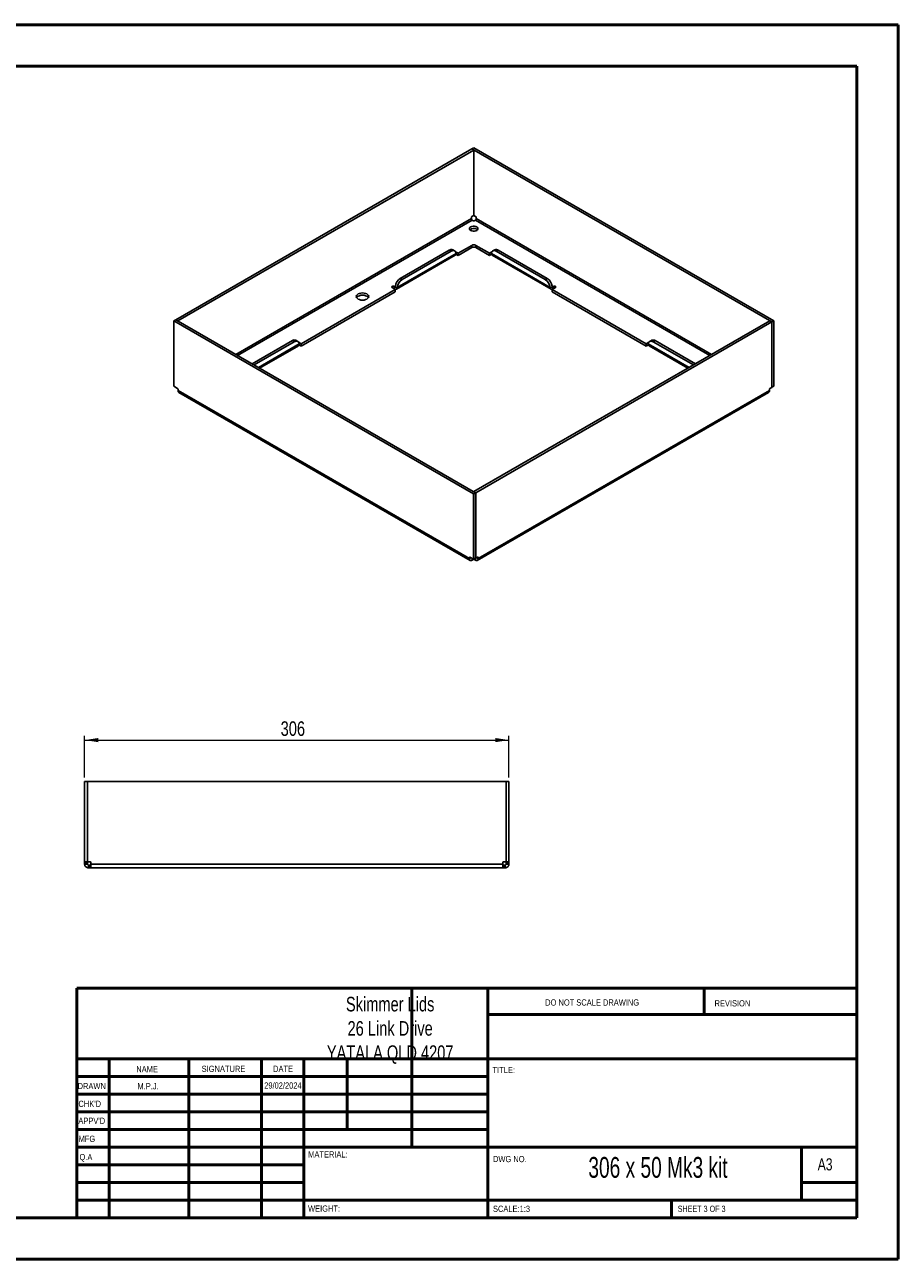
# Paper-space layout 'Sheet3' of a CAD drawing. Header units: millimetres. Extents: x 0 to 420, y 0 to 297.
# Tile 2 of 2: x 210 to 420, y 0 to 297. Entities that reach past the tile are written whole.
import ezdxf

# ---------------------------------------------------------------- set-up
doc = ezdxf.new("R2010")
doc.units = ezdxf.units.MM
doc.styles.add('SLDTEXTSTYLE0', font='TXT', dxfattribs={"width": 0.6875})
doc.styles.add('SLDTEXTSTYLE1', font='TXT', dxfattribs={"width": 0.75})
doc.dimstyles.new('SLDDIMSTYLE0', dxfattribs={"dimtxt": 3.5, "dimasz": 3.302, "dimexe": 0, "dimexo": 0.0625, "dimgap": 0.875, "dimtad": 1, "dimdec": 0, "dimlfac": 3, "dimrnd": 1e-09, "dimzin": 12, "dimdsep": 46, "dimtxsty": 'SLDTEXTSTYLE1', "dimsah": 1, "dimcen": 0.09, "dimadec": 0, "dimazin": 3, "dimtfac": 1, "dimtdec": 0, "dimtofl": 0, "dimtmove": 0, "dimatfit": 3, "dimfxl": 0, "dimfrac": 2, "dimtolj": 1, "dimtzin": 12, "dimarcsym": 0})

# ---------------------------------------------------------------- blocks, each defined once
blk = doc.blocks.new('_D_5')
at = {"color": 7, "linetype": 'Continuous', "lineweight": 0}
for p, q in [((224.79, 116.12), (224.79, 126.12)), ((224.79, 125.12), (326.79, 125.12)), ((326.79, 116.12), (326.79, 126.12))]:
    blk.add_line(p, q, dxfattribs=at)
at = {"color": 7, "linetype": 'Continuous', "lineweight": 18}
for points in [[(224.79, 125.12), (228.09, 124.61), (228.09, 125.62)], [(326.79, 125.12), (323.49, 125.62), (323.49, 124.61)]]:
    blk.add_solid(points, dxfattribs=at)
at = {"color": 7, "linetype": 'Continuous', "lineweight": 18, "insert": (271.91, 129.63), "char_height": 3.5, "attachment_point": 1, "style": 'SLDTEXTSTYLE1'}
blk.add_mtext('306', dxfattribs=at)

psp = doc.layouts.new('Sheet3')

# ---------------------------------------------------------------- linework, layer by layer
at = {"color": 7, "linetype": 'Continuous', "lineweight": 50}
for p, q in [((0.3793, 297.2148), (420.3793, 297.2148)), ((420.3793, 0.2148), (420.3793, 297.2148)), ((10.3793, 287.2148), (410.3793, 287.2148)), ((410.3793, 287.2148), (410.3793, 10.2148)), ((222.8788, 65.4648), (410.0788, 65.4648)), ((222.8788, 65.4648), (222.8788, 10.2148)), ((303.4788, 65.4648), (303.4788, 27.2148)), ((321.6788, 65.4648), (321.6788, 10.2148)), ((373.6788, 59.0898), (373.6788, 65.4648)), ((410.0788, 59.0898), (321.6788, 59.0898)), ((410.0788, 48.4648), (222.8788, 48.4648)), ((230.6788, 48.4648), (230.6788, 10.2148)), ((249.8698, 48.4648), (249.8698, 10.2148)), ((267.2778, 48.4648), (267.2778, 10.2148)), ((277.4788, 10.2148), (277.4788, 48.4648)), ((287.8788, 31.4648), (287.8788, 48.4648)), ((321.6788, 44.2148), (222.8788, 44.2148)), ((321.6788, 39.9648), (222.8788, 39.9648)), ((321.6788, 35.7148), (222.8788, 35.7148)), ((321.6788, 31.4648), (222.8788, 31.4648)), ((277.4788, 27.2148), (222.8788, 27.2148)), ((277.4788, 27.2148), (410.0788, 27.2148)), ((397.0788, 14.4648), (397.0788, 27.2148)), ((277.4788, 22.9647), (222.8788, 22.9647)), ((277.4788, 18.7148), (222.8788, 18.7148)), ((410.0788, 18.7148), (397.0788, 18.7148)), ((222.8788, 14.4648), (410.3793, 14.4648)), ((365.8788, 10.2148), (365.8788, 14.4648)), ((10.3793, 10.2148), (410.3793, 10.2148)), ((0.3793, 0.2148), (420.3793, 0.2148))]:
    psp.add_line(p, q, dxfattribs=at)
at = {"color": 7, "linetype": 'Continuous', "lineweight": 25}
for p, q in [((317.8408, 267.3325), (246.6823, 226.2536)), ((318.3122, 267.0603), (317.8408, 267.3325)), ((318.3476, 267.5978), (317.8762, 267.3257)), ((317.8762, 267.3121), (317.8762, 267.3257)), ((389.9539, 225.7161), (317.8762, 267.3257)), ((390.4253, 225.9882), (318.3476, 267.5978)), ((318.3122, 267.0603), (247.1537, 225.9814)), ((318.3122, 251.3281), (318.3122, 267.0603)), ((317.7467, 250.5528), (261.1567, 217.8841)), ((261.5338, 217.6663), (317.9353, 250.2262)), ((317.7467, 250.8656), (317.7467, 250.5528)), ((318.3122, 251.3281), (317.8646, 251.0697)), ((317.9353, 250.2262), (318.2061, 250.0698)), ((318.7834, 251.0697), (318.3122, 251.3417)), ((318.4419, 250.0698), (318.7127, 250.2262)), ((318.7127, 250.2262), (375.1142, 217.6663)), ((318.9013, 250.5528), (318.9013, 250.8656)), ((375.4913, 217.8841), (318.9013, 250.5528)), ((319.0429, 248.0217), (319.2247, 247.8789)), ((317.8526, 244.137), (314.5528, 242.2321)), ((317.8526, 243.5927), (314.5528, 241.6877)), ((317.8526, 243.5927), (317.8526, 244.137)), ((322.0952, 242.2321), (318.7954, 244.137)), ((318.7954, 244.137), (318.7954, 243.5927)), ((322.0952, 241.6877), (318.7954, 243.5927)), ((299.7459, 233.5863), (313.888, 241.7504)), ((314.0742, 242.1736), (299.9464, 234.0177)), ((300.6463, 236.1773), (312.4314, 242.9807)), ((301.1177, 235.9051), (312.9028, 242.7085)), ((312.9028, 242.7085), (312.4314, 242.9807)), ((313.7361, 242.7911), (313.2647, 243.0632)), ((314.5528, 242.2321), (313.9467, 242.5819)), ((314.0538, 241.9757), (314.5528, 241.6877)), ((314.5528, 242.2321), (314.5528, 241.6877)), ((322.7013, 242.5819), (322.0952, 242.2321)), ((322.0952, 241.6877), (322.0952, 242.2321)), ((322.0952, 241.6877), (322.5942, 241.9757)), ((336.7016, 234.0177), (322.5738, 242.1736)), ((322.76, 241.7504), (336.9021, 233.5863)), ((323.3833, 243.0632), (322.9119, 242.7911)), ((324.2166, 242.9807), (323.7452, 242.7085)), ((323.7452, 242.7085), (335.5303, 235.9051)), ((324.2166, 242.9807), (336.0017, 236.1773)), ((300.6463, 236.1773), (301.1177, 235.9051)), ((335.5303, 235.9051), (336.0017, 236.1773)), ((299.4678, 233.5237), (276.8404, 220.4612)), ((299.4678, 232.9794), (276.8404, 219.9168)), ((298.69, 233.9727), (299.4678, 233.5237)), ((299.2793, 234.1768), (299.1614, 234.2449)), ((299.1614, 234.2449), (299.1614, 233.7006)), ((299.475, 234.2898), (299.2793, 234.1768)), ((299.2793, 234.1768), (299.2793, 233.6326)), ((299.9264, 233.8713), (299.4162, 234.1658)), ((299.4678, 232.9794), (299.4678, 233.5237)), ((337.2318, 234.1658), (336.7216, 233.8713)), ((337.3687, 234.1768), (337.173, 234.2898)), ((337.1802, 233.5237), (337.958, 233.9727)), ((359.8076, 220.4612), (337.1802, 233.5237)), ((337.1802, 233.5237), (337.1802, 232.9794)), ((359.8076, 219.9168), (337.1802, 232.9794)), ((337.4866, 234.2449), (337.3687, 234.1768)), ((337.3687, 234.1768), (337.3687, 233.6326)), ((337.4866, 234.2449), (337.4866, 233.7006)), ((246.2227, 225.961), (246.6941, 226.2331)), ((246.2227, 225.961), (318.3004, 184.3514)), ((246.2227, 210.2287), (246.2227, 225.961)), ((247.1537, 225.9814), (246.6823, 226.2536)), ((246.6823, 226.2536), (246.6823, 226.2263)), ((246.6941, 226.2331), (318.7718, 184.6235)), ((247.1537, 225.9678), (247.1537, 225.9814)), ((318.3358, 184.8889), (389.4943, 225.9678)), ((389.4943, 225.9678), (389.9657, 225.6957)), ((390.4253, 225.9882), (389.9539, 225.7161)), ((390.4253, 210.256), (390.4253, 225.9882)), ((318.8072, 184.6167), (389.9657, 225.6957)), ((389.9539, 225.7025), (389.9539, 225.7161)), ((389.9657, 225.6957), (389.9657, 209.9634)), ((265.0574, 215.6322), (274.7191, 221.2098)), ((265.5288, 215.3601), (275.1905, 220.9377)), ((276.3618, 220.4027), (266.5778, 214.7545)), ((266.8513, 214.5966), (276.1757, 219.9795)), ((275.1905, 220.9377), (274.7191, 221.2098)), ((276.0238, 221.0202), (275.5523, 221.2923)), ((276.8404, 220.4612), (276.2343, 220.8111)), ((276.3415, 220.2049), (276.8404, 219.9168)), ((276.8404, 220.4612), (276.8404, 219.9168)), ((360.4137, 220.8111), (359.8076, 220.4612)), ((359.8076, 219.9168), (359.8076, 220.4612)), ((359.8076, 219.9168), (360.3065, 220.2049)), ((370.0702, 214.7545), (360.2862, 220.4027)), ((360.4723, 219.9795), (369.7967, 214.5966)), ((361.0957, 221.2923), (360.6242, 221.0202)), ((361.9289, 221.2098), (361.4575, 220.9377)), ((361.4575, 220.9377), (371.1192, 215.3601)), ((361.9289, 221.2098), (371.5906, 215.6322)), ((247.1299, 209.705), (246.2227, 210.2287)), ((247.2478, 209.1881), (247.2478, 209.5009)), ((247.2478, 209.1881), (317.2753, 168.7621)), ((247.4411, 208.7608), (317.4687, 168.3347)), ((319.1793, 168.3347), (389.2069, 208.7608)), ((389.4002, 209.1881), (319.3727, 168.7621)), ((389.4002, 209.1881), (389.4002, 209.5009)), ((389.5181, 209.705), (389.9657, 209.9634)), ((390.4253, 210.256), (389.9657, 209.9906)), ((318.3004, 184.3514), (318.7718, 184.6235)), ((318.3004, 168.6191), (318.3004, 184.3514)), ((318.3358, 184.8889), (318.8072, 184.6167)), ((318.3358, 184.8753), (318.3358, 184.8889)), ((318.7718, 168.8913), (318.7718, 184.6235)), ((318.8072, 184.6167), (318.8072, 168.8845)), ((317.2753, 169.0748), (317.3932, 169.1429)), ((317.2753, 168.7621), (317.2753, 169.0748)), ((317.2753, 168.7621), (317.6641, 168.9865)), ((317.3932, 169.1429), (318.3004, 168.6191)), ((317.9353, 168.3809), (317.9353, 168.8299)), ((318.2061, 168.5373), (317.9353, 168.3809)), ((318.2061, 168.5373), (318.2061, 168.6736)), ((318.3004, 168.6191), (318.7718, 168.8913)), ((318.4419, 168.5373), (318.4419, 168.7008)), ((318.7127, 168.3809), (318.4419, 168.5373)), ((318.7127, 168.3809), (318.7127, 168.8571)), ((318.8072, 168.8845), (318.7718, 168.9049)), ((318.8072, 168.8845), (319.2548, 169.1429)), ((319.3727, 168.7621), (318.9839, 168.9865)), ((319.3727, 169.0748), (319.2548, 169.1429)), ((319.3727, 169.0748), (319.3727, 168.7621)), ((224.79, 95.85), (224.79, 115.117)), ((224.79, 115.117), (225.4567, 115.117)), ((225.4567, 95.85), (225.4567, 115.117)), ((225.4733, 115.117), (225.4733, 95.85)), ((225.4733, 115.117), (326.1067, 115.117)), ((326.1067, 115.117), (326.1067, 95.85)), ((326.79, 115.117), (326.1233, 115.117)), ((326.1233, 95.85), (326.1233, 115.117)), ((326.79, 95.85), (326.79, 115.117)), ((224.79, 95.85), (225.4567, 95.85)), ((224.79, 95.6834), (224.79, 95.85)), ((224.79, 95.6834), (225.4567, 95.6834)), ((224.79, 95.3003), (224.79, 95.6834)), ((224.79, 95.3003), (225.4567, 95.3003)), ((225.4567, 95.6834), (225.4567, 95.85)), ((225.4567, 95.3003), (225.4567, 95.6834)), ((225.4733, 95.85), (226.1064, 95.85)), ((226.273, 95.6834), (226.273, 95.3003)), ((325.307, 95.3003), (226.273, 95.3003)), ((325.307, 95.3003), (325.307, 95.6834)), ((325.4736, 95.85), (326.1067, 95.85)), ((326.79, 95.85), (326.1233, 95.85)), ((326.1233, 95.6834), (326.1233, 95.85)), ((326.79, 95.6834), (326.1233, 95.6834)), ((326.1233, 95.3003), (326.1233, 95.6834)), ((326.79, 95.3003), (326.1233, 95.3003)), ((326.79, 95.6834), (326.79, 95.85)), ((326.79, 95.3003), (326.79, 95.6834)), ((225.7233, 94.367), (225.7233, 95.0337)), ((226.1064, 95.0337), (225.7233, 95.0337)), ((226.1064, 94.367), (225.7233, 94.367)), ((226.1064, 94.367), (226.1064, 95.0337)), ((226.273, 95.0337), (226.1064, 95.0337)), ((226.273, 94.367), (226.1064, 94.367)), ((325.307, 94.367), (226.273, 94.367)), ((325.4736, 95.0337), (325.307, 95.0337)), ((325.4736, 94.367), (325.307, 94.367)), ((325.4736, 94.367), (325.4736, 95.0337)), ((325.8567, 95.0337), (325.4736, 95.0337)), ((325.8567, 94.367), (325.4736, 94.367)), ((325.8567, 94.367), (325.8567, 95.0337))]:
    psp.add_line(p, q, dxfattribs=at)
at = {"color": 7, "linetype": 'Continuous', "lineweight": 25, "flags": 128}
for points in [[(319.0429, 247.736), (319.2299, 247.8846), (319.3281, 248.0592), (319.3281, 248.2428), (319.2299, 248.4175), (319.0429, 248.566), (318.7856, 248.674), (318.483, 248.7307), (318.165, 248.7307), (317.8624, 248.674), (317.6051, 248.566), (317.4181, 248.4175), (317.3199, 248.2428), (317.3199, 248.0592), (317.4181, 247.8846), (317.6051, 247.736), (317.8624, 247.6281), (318.165, 247.5713), (318.483, 247.5713), (318.7856, 247.6281), (319.0429, 247.736)], [(314.0742, 242.1736), (314.0312, 242.3918), (313.9507, 242.5754), (313.8354, 242.7181), (313.689, 242.8153), (313.5165, 242.8637), (313.3237, 242.8618), (313.1168, 242.8094), (312.9028, 242.7085)], [(323.7452, 242.7085), (323.5312, 242.8094), (323.3243, 242.8618), (323.1315, 242.8637), (322.959, 242.8153), (322.8126, 242.7181), (322.6973, 242.5754), (322.6168, 242.3918), (322.5738, 242.1736)], [(292.6325, 231.2106), (292.8708, 231.3899), (293.0207, 231.5988), (293.0718, 231.8229), (293.0207, 232.047), (292.8708, 232.2558), (292.6325, 232.4352), (292.3218, 232.5728), (291.96, 232.6593), (291.5718, 232.6888), (291.1836, 232.6593), (290.8218, 232.5728), (290.5111, 232.4352), (290.2728, 232.2558), (290.1229, 232.047), (290.0718, 231.8229), (290.1229, 231.5988), (290.2728, 231.3899), (290.5111, 231.2106), (290.8218, 231.073), (291.1836, 230.9864), (291.5718, 230.9569), (291.96, 230.9864), (292.3218, 231.073), (292.6325, 231.2106)], [(292.9958, 231.5507), (292.8708, 231.7115), (292.6325, 231.8908), (292.3218, 232.0284), (291.96, 232.1149), (291.5718, 232.1444), (291.1836, 232.1149), (290.8218, 232.0284), (290.5111, 231.8908), (290.2728, 231.7115), (290.1478, 231.5507)], [(299.1614, 234.2449), (299.0533, 234.2866), (298.9257, 234.3012), (298.7981, 234.2866), (298.69, 234.2449), (298.6177, 234.1825), (298.5924, 234.1088), (298.6177, 234.0352), (298.69, 233.9727)], [(299.2793, 233.6325), (299.392, 233.5786), (299.5014, 233.5487), (299.6043, 233.5437), (299.6976, 233.5637), (299.7786, 233.608), (299.845, 233.6755), (299.8947, 233.7642), (299.9264, 233.8713)], [(336.7216, 233.8713), (336.7533, 233.7642), (336.803, 233.6755), (336.8694, 233.608), (336.9504, 233.5637), (337.0437, 233.5437), (337.1466, 233.5487), (337.256, 233.5786), (337.3687, 233.6325)], [(337.958, 233.9727), (338.0303, 234.0352), (338.0556, 234.1088), (338.0303, 234.1825), (337.958, 234.2449), (337.8499, 234.2866), (337.7223, 234.3012), (337.5947, 234.2866), (337.4866, 234.2449)], [(276.3618, 220.4027), (276.3188, 220.6209), (276.2383, 220.8045), (276.123, 220.9473), (275.9767, 221.0445), (275.8042, 221.0929), (275.6113, 221.0909), (275.4045, 221.0386), (275.1905, 220.9377)], [(361.4575, 220.9377), (361.2435, 221.0386), (361.0367, 221.0909), (360.8438, 221.0929), (360.6713, 221.0445), (360.525, 220.9473), (360.4097, 220.8045), (360.3292, 220.6209), (360.2862, 220.4027)]]:
    psp.add_lwpolyline(points, dxfattribs=at)
at = {"color": 7, "linetype": 'Continuous', "lineweight": 25}
for centre, radius, start, end in [((318.0026, 250.8539), 0.2561, 122.605478, 177.394522), ((318.324, 250.2973), 0.2562, 242.609672, 297.390328), ((318.6454, 250.8539), 0.2561, 2.605478, 57.394522), ((318.3362, 246.7804), 1.4283, 60.346975, 129.73226), ((318.324, 243.2272), 1.0247, 62.609672, 117.390328), ((318.324, 242.6829), 1.0247, 62.609672, 117.390328), ((312.9163, 242.3325), 0.8094, 64.508698, 126.80176), ((313.676, 242.0843), 0.3956, 302.416839, 352.902143), ((322.972, 242.0843), 0.3956, 187.097857, 237.583161), ((323.7292, 242.3073), 0.8313, 54.102241, 114.5873), ((302.0536, 233.9967), 2.5952, 122.836941, 173.514239), ((302.525, 233.7246), 2.5952, 122.836941, 173.514239), ((334.123, 233.7246), 2.5952, 6.485761, 57.163059), ((334.5944, 233.9967), 2.5952, 6.485761, 57.163059), ((299.3567, 234.2834), 0.1318, 233.986854, 296.824678), ((337.2913, 234.2834), 0.1318, 243.175322, 306.013146), ((275.204, 220.5617), 0.8094, 64.508698, 126.80176), ((275.9636, 220.3134), 0.3956, 302.416839, 352.902143), ((360.6844, 220.3134), 0.3956, 187.097857, 237.583161), ((361.4415, 220.5364), 0.8313, 54.102241, 114.5873), ((246.9919, 209.4892), 0.2561, 2.605478, 57.394522), ((389.6561, 209.4892), 0.2561, 122.605478, 177.394522), ((317.3472, 169.0865), 0.0728, 50.796715, 189.214037), ((318.324, 168.3099), 0.2562, 62.609672, 117.390328), ((319.3008, 169.0865), 0.0728, 350.785963, 129.203285), ((226.1064, 95.6834), 0.1667, 0, 90), ((325.4736, 95.6834), 0.1667, 90, 180)]:
    psp.add_arc(centre, radius, start, end, dxfattribs=at)
for points, knots in [([(317.9353, 250.2262), (317.8859, 250.2547), (317.8369, 250.3065), (317.7671, 250.4274), (317.7467, 250.4958), (317.7467, 250.5528)], [0, 0, 0, 0, 0.5, 0.5, 1, 1, 1, 1]), ([(318.9013, 250.5528), (318.9013, 250.4958), (318.8809, 250.4274), (318.8111, 250.3065), (318.7621, 250.2547), (318.7127, 250.2262)], [0, 0, 0, 0, 0.5, 0.5, 1, 1, 1, 1]), ([(247.4411, 208.7608), (247.4411, 208.7608), (247.3697, 208.7747), (247.2816, 208.915), (247.2591, 209.0971), (247.2478, 209.1881)], [0, 0, 0, 0, 0.00010213, 0.50005106, 1, 1, 1, 1]), ([(389.4002, 209.1881), (389.3889, 209.0971), (389.3664, 208.915), (389.2783, 208.7747), (389.2069, 208.7608), (389.2069, 208.7608)], [0, 0, 0, 0, 0.49994894, 0.99989787, 1, 1, 1, 1]), ([(317.2753, 168.7621), (317.2753, 168.6623), (317.2925, 168.5725), (317.3586, 168.4263), (317.4075, 168.37), (317.5297, 168.2995), (317.6029, 168.2853), (317.7626, 168.3011), (317.8489, 168.3311), (317.9353, 168.3809)], [0, 0, 0, 0, 0.25, 0.25, 0.5, 0.5, 0.75, 0.75, 1, 1, 1, 1]), ([(318.7127, 168.3809), (318.7991, 168.3311), (318.8854, 168.3011), (319.0451, 168.2853), (319.1183, 168.2995), (319.2405, 168.37), (319.2894, 168.4263), (319.3555, 168.5725), (319.3727, 168.6623), (319.3727, 168.7621)], [0, 0, 0, 0, 0.25, 0.25, 0.5, 0.5, 0.75, 0.75, 1, 1, 1, 1]), ([(224.79, 95.3003), (224.79, 95.1782), (224.8143, 95.056), (224.9078, 94.8303), (224.977, 94.7268), (225.1498, 94.554), (225.2533, 94.4848), (225.479, 94.3913), (225.6012, 94.367), (225.7233, 94.367)], [0, 0, 0, 0, 0.25, 0.25, 0.5, 0.5, 0.75, 0.75, 1, 1, 1, 1]), ([(225.4567, 95.3003), (225.4567, 95.2305), (225.4854, 95.1611), (225.5841, 95.0624), (225.6535, 95.0337), (225.7233, 95.0337)], [0, 0, 0, 0, 0.5, 0.5, 1, 1, 1, 1]), ([(226.273, 94.367), (226.273, 94.367), (226.273, 94.3913), (226.273, 94.4848), (226.273, 94.554), (226.273, 94.7268), (226.273, 94.8303), (226.273, 95.056), (226.273, 95.1782), (226.273, 95.3003)], [0, 0, 0, 0, 0.25, 0.25, 0.5, 0.5, 0.75, 0.75, 1, 1, 1, 1]), ([(325.307, 95.3003), (325.307, 95.1782), (325.307, 95.056), (325.307, 94.8303), (325.307, 94.7268), (325.307, 94.554), (325.307, 94.4848), (325.307, 94.3913), (325.307, 94.367), (325.307, 94.367)], [0, 0, 0, 0, 0.25, 0.25, 0.5, 0.5, 0.75, 0.75, 1, 1, 1, 1]), ([(325.8567, 94.367), (325.9788, 94.367), (326.101, 94.3913), (326.3267, 94.4848), (326.4302, 94.554), (326.603, 94.7268), (326.6722, 94.8303), (326.7657, 95.056), (326.79, 95.1782), (326.79, 95.3003)], [0, 0, 0, 0, 0.25, 0.25, 0.5, 0.5, 0.75, 0.75, 1, 1, 1, 1]), ([(325.8567, 95.0337), (325.9265, 95.0337), (325.9959, 95.0624), (326.0946, 95.1611), (326.1233, 95.2305), (326.1233, 95.3003)], [0, 0, 0, 0, 0.5, 0.5, 1, 1, 1, 1])]:
    psp.add_open_spline(points, degree=3, knots=knots, dxfattribs=at)
for points in [[(314.0685, 242.0354), (314.0771, 242.08), (314.079, 242.1261), (314.0742, 242.1736)], [(322.5738, 242.1736), (322.569, 242.1261), (322.5709, 242.08), (322.5795, 242.0354)], [(299.4162, 234.1658), (299.4493, 234.1871), (299.4697, 234.2316), (299.475, 234.2899)], [(299.9464, 234.0177), (299.9416, 233.9647), (299.935, 233.9159), (299.9264, 233.8713)], [(336.7216, 233.8713), (336.713, 233.9159), (336.7064, 233.9647), (336.7016, 234.0177)], [(337.173, 234.2899), (337.1783, 234.2316), (337.1987, 234.1871), (337.2318, 234.1658)], [(276.3561, 220.2645), (276.3647, 220.3091), (276.3667, 220.3552), (276.3618, 220.4027)], [(360.2862, 220.4027), (360.2813, 220.3552), (360.2833, 220.3091), (360.2919, 220.2645)]]:
    psp.add_open_spline(points, degree=3, dxfattribs=at)

# ---------------------------------------------------------------- texts
at = {"color": 7, "linetype": 'Continuous', "lineweight": 0}
for s, insert, char_height, attachment_point, style in [('Skimmer Lids^J26 Link Drive^JYATALA QLD 4207', (298.2305, 63.3506), 3.5, 2, 'SLDTEXTSTYLE1'), ('DO NOT SCALE DRAWING', (335.4935, 62.7478), 1.5, 1, 'SLDTEXTSTYLE1'), ('REVISION', (376.2064, 62.5497), 1.5, 1, 'SLDTEXTSTYLE1'), ('NAME', (237.2011, 46.7163), 1.5, 1, 'SLDTEXTSTYLE1'), ('SIGNATURE', (252.9124, 46.7765), 1.5, 1, 'SLDTEXTSTYLE1'), ('DATE', (270.0935, 46.791), 1.5, 1, 'SLDTEXTSTYLE1'), ('TITLE:', (322.835, 46.4931), 1.5, 1, 'SLDTEXTSTYLE1'), ('DRAWN', (223.091, 42.6445), 1.5, 1, 'SLDTEXTSTYLE1'), ('M.P.J.', (240.0366, 42.5981), 1.4986, 2, 'SLDTEXTSTYLE1'), ('29/02/2024', (272.454, 42.7739), 1.4986, 2, 'SLDTEXTSTYLE1'), ("CHK'D", (223.2893, 38.3692), 1.5, 1, 'SLDTEXTSTYLE1'), ("APPV'D", (223.2806, 34.2791), 1.5, 1, 'SLDTEXTSTYLE1'), ('MFG', (223.334, 29.9485), 1.5, 1, 'SLDTEXTSTYLE1'), ('Q.A', (223.5479, 25.5644), 1.5, 1, 'SLDTEXTSTYLE1'), ('MATERIAL:', (278.5247, 26.2008), 1.5, 1, 'SLDTEXTSTYLE1'), ('DWG NO.', (322.9528, 25.0834), 1.5, 1, 'SLDTEXTSTYLE1'), ('306 x 50 Mk3 kit', (362.6118, 24.8313), 5, 2, 'SLDTEXTSTYLE0'), ('A3', (400.9998, 24.5152), 2.91042, 1, 'SLDTEXTSTYLE1'), ('WEIGHT:', (278.4967, 13.1641), 1.4986, 1, 'SLDTEXTSTYLE1'), ('SCALE:1:3', (322.9528, 13.1149), 1.5, 1, 'SLDTEXTSTYLE1'), ('SHEET 3 OF 3', (367.3571, 13.1149), 1.5, 1, 'SLDTEXTSTYLE0')]:
    psp.add_mtext(s, dxfattribs=dict(at, insert=insert, char_height=char_height, attachment_point=attachment_point, style=style))

# ---------------------------------------------------------------- dimensions: what is measured, and where the dimension line sits
at = {"color": 7, "linetype": 'Continuous', "lineweight": 18}
dim = psp.add_linear_dim(base=(326.79, 125.117), p1=(224.79, 115.117), p2=(326.79, 115.117), angle=0, dimstyle='SLDDIMSTYLE0', dxfattribs=at)
dim.commit()
dim.dimension.update_dxf_attribs({"geometry": '_D_5', "text_midpoint": (275.79, 125.117), "dimtype": 160})

doc.saveas('drawing.dxf')
